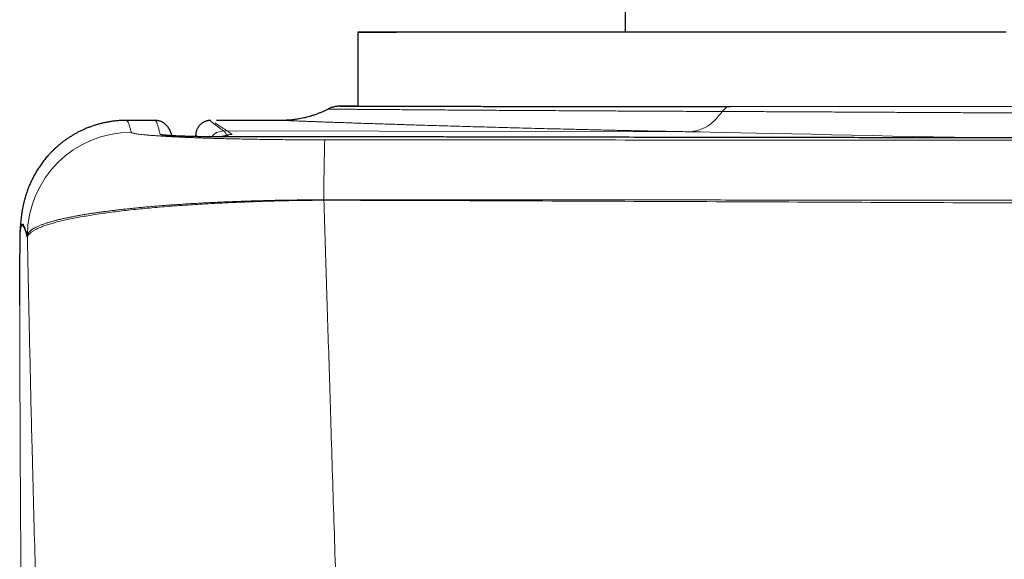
# Model space of a CAD drawing. Header units: millimetres. Extents: x 8 to 769, y 12 to 448.
# Tile 12 of 52: x 291 to 311, y 248 to 259. Entities that reach past the tile are written whole.
import ezdxf

# ---------------------------------------------------------------- set-up
doc = ezdxf.new("R2010")
doc.units = ezdxf.units.MM

msp = doc.modelspace()

# ---------------------------------------------------------------- linework, layer by layer
at = {"color": 7, "linetype": 'Continuous', "lineweight": 30}
for p, q in [((303.014, 258.893), (303.014, 258.395)), ((297.614, 258.395), (297.614, 256.895)), ((292.938, 256.608), (292.94, 256.608)), ((293.522, 256.609), (292.94, 256.609)), ((293.522, 256.608), (293.521, 256.608)), ((294.641, 256.609), (294.64, 256.609)), ((296.083, 256.609), (294.761, 256.609)), ((294.338, 256.307), (294.338, 256.308)), ((294.338, 256.308), (294.338, 256.308)), ((299.182, 256.274), (299.182, 256.274))]:
    msp.add_line(p, q, dxfattribs=at)
at = {"color": 252, "linetype": 'Continuous', "lineweight": 0}
for p, q in [((304.346, 256.378), (294.902, 256.396)), ((294.92, 256.276), (294.92, 256.276))]:
    msp.add_line(p, q, dxfattribs=at)
at = {"color": 7, "linetype": 'Continuous', "lineweight": 30, "flags": 128}
msp.add_lwpolyline([(310.705, 258.392), (310.294, 258.392), (309.885, 258.392), (309.479, 258.392), (309.076, 258.392), (308.676, 258.392), (308.279, 258.392), (307.886, 258.392), (307.497, 258.392), (307.112, 258.392), (306.732, 258.392), (306.356, 258.392), (305.985, 258.392), (305.62, 258.393), (305.26, 258.393), (304.905, 258.393), (304.557, 258.393), (304.215, 258.393), (303.879, 258.393), (303.55, 258.393), (303.228, 258.393), (302.913, 258.393), (302.605, 258.393), (302.305, 258.393), (302.012, 258.393), (301.728, 258.393), (301.452, 258.393), (301.184, 258.393), (300.924, 258.393), (300.673, 258.393), (300.432, 258.394), (300.199, 258.394), (299.975, 258.394), (299.761, 258.394), (299.556, 258.394), (299.361, 258.394), (299.175, 258.394), (299, 258.394), (298.834, 258.394), (298.679, 258.394), (298.534, 258.394), (298.399, 258.394), (298.274, 258.394), (298.161, 258.395), (298.057, 258.395), (297.965, 258.395), (297.883, 258.395), (297.812, 258.395), (297.751, 258.395), (297.702, 258.395), (297.663, 258.395), (297.636, 258.395), (297.619, 258.395), (297.614, 258.395), (297.619, 258.396), (297.635, 258.396), (297.662, 258.396), (297.7, 258.396), (297.75, 258.396), (297.809, 258.396), (297.88, 258.396), (297.962, 258.396), (298.054, 258.396), (298.157, 258.396), (298.27, 258.396), (298.394, 258.396), (298.529, 258.397), (298.674, 258.397), (298.829, 258.397), (298.994, 258.397), (299.169, 258.397), (299.354, 258.397), (299.549, 258.397), (299.754, 258.397), (299.968, 258.397), (300.191, 258.397), (300.424, 258.397), (300.665, 258.397), (300.916, 258.398), (301.175, 258.398), (301.442, 258.398), (301.719, 258.398), (302.003, 258.398), (302.295, 258.398), (302.595, 258.398), (302.902, 258.398), (303.014, 258.398)], dxfattribs=at)
at = {"color": 252, "linetype": 'Continuous', "lineweight": 0, "flags": 128}
for points in [[(310.276, 256.257), (310.074, 256.26), (309.655, 256.268), (309.238, 256.276), (308.823, 256.285), (308.41, 256.294), (308.001, 256.303), (307.589, 256.312), (307.181, 256.321), (306.776, 256.33), (306.376, 256.339), (305.98, 256.347), (305.659, 256.354), (305.342, 256.36), (305.029, 256.366), (304.721, 256.372), (304.532, 256.375), (304.346, 256.378), (304.346, 256.378), (304.346, 256.378)], [(296.929, 255.004), (296.929, 255.003), (296.929, 255.002), (296.929, 255.001), (296.929, 255), (296.929, 254.999), (296.929, 254.998), (296.929, 254.997), (296.929, 254.996)], [(290.789, 254.37), (290.787, 254.33), (290.786, 254.251)]]:
    msp.add_lwpolyline(points, dxfattribs=at)
at = {"color": 252, "linetype": 'Continuous', "lineweight": 0}
for centre, radius, start, end in [((293.038, 254.268), 2.1, 90.0043, 179.7496), ((293.62, 256.026), 0.3, 72.0884, 90.0154), ((294.963, 256.003), 0.301, 90.327, 114.8793), ((295.068, 256.031), 0.3, 90.1097, 125.2354), ((328.332, 255.178), 31.404, 178.1055, 180.316), ((292.884, 254.25), 2.098, 179.9531, 180.2581), ((293.036, 254.268), 2.098, 179.7643, 180.9284)]:
    msp.add_arc(centre, radius, start, end, dxfattribs=at)
at = {"color": 7, "linetype": 'Continuous', "lineweight": 30}
for points, knots in [([(297.012, 256.838), (297.004, 256.834), (296.977, 256.82), (296.93, 256.797), (296.872, 256.771), (296.813, 256.747), (296.754, 256.725), (296.695, 256.705), (296.637, 256.687), (296.579, 256.671), (296.521, 256.658), (296.464, 256.646), (296.409, 256.636), (296.356, 256.628), (296.305, 256.621), (296.258, 256.617), (296.217, 256.614), (296.183, 256.612), (296.154, 256.61), (296.132, 256.61), (296.114, 256.609), (296.099, 256.609), (296.089, 256.609), (296.084, 256.609), (296.083, 256.609)], [0, 0, 0, 0, 0.027561, 0.093794, 0.159468, 0.224527, 0.288907, 0.352529, 0.4153, 0.477101, 0.537783, 0.597146, 0.654903, 0.710606, 0.763495, 0.812263, 0.855096, 0.89074, 0.919585, 0.943042, 0.962597, 0.979505, 0.994814, 1, 1, 1, 1]), ([(297.261, 256.896), (297.26, 256.896), (297.255, 256.896), (297.248, 256.896), (297.243, 256.896), (297.237, 256.895), (297.234, 256.895), (297.23, 256.895), (297.227, 256.895), (297.223, 256.895), (297.218, 256.895), (297.212, 256.894), (297.204, 256.894), (297.196, 256.893), (297.185, 256.892), (297.171, 256.89), (297.153, 256.887), (297.131, 256.883), (297.105, 256.876), (297.077, 256.867), (297.049, 256.856), (297.027, 256.846), (297.015, 256.84), (297.012, 256.838)], [0, 0, 0, 0, 0.058234, 0.286522, 0.531815, 0.613749, 0.66633, 0.697484, 0.721193, 0.739975, 0.755288, 0.768428, 0.780585, 0.792633, 0.80559, 0.820905, 0.840137, 0.864504, 0.893158, 0.923915, 0.956105, 0.989445, 1, 1, 1, 1]), ([(297.252, 256.895), (297.253, 256.895), (297.257, 256.895), (297.272, 256.895), (297.297, 256.895), (297.331, 256.895), (297.372, 256.895), (297.421, 256.895), (297.478, 256.895), (297.543, 256.895), (297.616, 256.895), (297.696, 256.895), (297.786, 256.895), (297.885, 256.894), (297.994, 256.894), (298.112, 256.894), (298.238, 256.894), (298.37, 256.894), (298.507, 256.894), (298.65, 256.894), (298.8, 256.894), (298.957, 256.894), (299.121, 256.894), (299.292, 256.894), (299.47, 256.894), (299.654, 256.894), (299.846, 256.894), (300.047, 256.894), (300.259, 256.893), (300.482, 256.893), (300.711, 256.893), (300.947, 256.893), (301.201, 256.893), (301.472, 256.893), (301.762, 256.893), (302.059, 256.893), (302.365, 256.893), (302.678, 256.893), (302.999, 256.893), (303.327, 256.893), (303.643, 256.893), (303.946, 256.893), (304.236, 256.893), (304.53, 256.893), (304.828, 256.893), (305.03, 256.893), (305.131, 256.893)], [0, 0, 0, 0, 0.009838, 0.031859, 0.053888, 0.075919, 0.097948, 0.119969, 0.14199, 0.164019, 0.18605, 0.208079, 0.2301, 0.253253, 0.276414, 0.299579, 0.322741, 0.345893, 0.367928, 0.389972, 0.412018, 0.434061, 0.456096, 0.478131, 0.500174, 0.52222, 0.544263, 0.566298, 0.589458, 0.612628, 0.635801, 0.658971, 0.682131, 0.708222, 0.734322, 0.760422, 0.786514, 0.812605, 0.838705, 0.864805, 0.890896, 0.912712, 0.934535, 0.956361, 0.978184, 1, 1, 1, 1]), ([(297.614, 256.896), (297.612, 256.896), (297.583, 256.896), (297.538, 256.896), (297.48, 256.896), (297.431, 256.896), (297.388, 256.896), (297.351, 256.896), (297.32, 256.896), (297.291, 256.896), (297.272, 256.896), (297.265, 256.896), (297.264, 256.896)], [0, 0, 0, 0, 0.011633, 0.145472, 0.257897, 0.370332, 0.482756, 0.593448, 0.704149, 0.81484, 0.955605, 1, 1, 1, 1]), ([(292.938, 256.609), (292.92, 256.609), (292.876, 256.609), (292.808, 256.606), (292.734, 256.6), (292.659, 256.591), (292.586, 256.58), (292.513, 256.566), (292.441, 256.55), (292.37, 256.532), (292.3, 256.511), (292.231, 256.488), (292.164, 256.463), (292.099, 256.436), (292.035, 256.407), (291.974, 256.376), (291.914, 256.345), (291.856, 256.311), (291.8, 256.277), (291.746, 256.241), (291.695, 256.205), (291.645, 256.168), (291.598, 256.13), (291.552, 256.091), (291.509, 256.053), (291.467, 256.013), (291.428, 255.974), (291.39, 255.935), (291.354, 255.895), (291.32, 255.856), (291.288, 255.816), (291.257, 255.777), (291.228, 255.738), (291.2, 255.699), (291.174, 255.66), (291.149, 255.621), (291.125, 255.583), (291.103, 255.545), (291.082, 255.507), (291.062, 255.47), (291.043, 255.433), (291.025, 255.397), (291.008, 255.36), (290.992, 255.324), (290.977, 255.289), (290.963, 255.254), (290.949, 255.219), (290.937, 255.184), (290.925, 255.15), (290.914, 255.116), (290.903, 255.083), (290.894, 255.049), (290.884, 255.016), (290.876, 254.983), (290.867, 254.95), (290.86, 254.917), (290.853, 254.884), (290.846, 254.851), (290.839, 254.818), (290.834, 254.784), (290.828, 254.75), (290.823, 254.715), (290.818, 254.679), (290.813, 254.642), (290.808, 254.603), (290.804, 254.561), (290.8, 254.515), (290.795, 254.464), (290.792, 254.415), (290.79, 254.383), (290.789, 254.37)], [0, 0, 0, 0, 0.005012, 0.011738, 0.018458, 0.02517, 0.031875, 0.038572, 0.045263, 0.051946, 0.058624, 0.065296, 0.071964, 0.078628, 0.085291, 0.091954, 0.09862, 0.105293, 0.111974, 0.11867, 0.125385, 0.132126, 0.138898, 0.14571, 0.15257, 0.159487, 0.166472, 0.173536, 0.18069, 0.187948, 0.195322, 0.202827, 0.210478, 0.218292, 0.226286, 0.234478, 0.242888, 0.251536, 0.260445, 0.269637, 0.279139, 0.288976, 0.299179, 0.309779, 0.32081, 0.332309, 0.344315, 0.356873, 0.370032, 0.383843, 0.398367, 0.413669, 0.429821, 0.446905, 0.465015, 0.484257, 0.504751, 0.526639, 0.550084, 0.575284, 0.602471, 0.631933, 0.66403, 0.69922, 0.738113, 0.781549, 0.830752, 0.887649, 0.955623, 1, 1, 1, 1]), ([(293.858, 256.298), (293.857, 256.302), (293.852, 256.319), (293.843, 256.345), (293.833, 256.373), (293.823, 256.396), (293.814, 256.415), (293.805, 256.431), (293.797, 256.447), (293.787, 256.462), (293.778, 256.476), (293.767, 256.489), (293.756, 256.502), (293.744, 256.515), (293.731, 256.528), (293.716, 256.54), (293.701, 256.552), (293.684, 256.563), (293.665, 256.574), (293.644, 256.584), (293.62, 256.593), (293.595, 256.601), (293.568, 256.606), (293.544, 256.609), (293.528, 256.609), (293.521, 256.609)], [0, 0, 0, 0, 0.045088, 0.201062, 0.323845, 0.410363, 0.482687, 0.543147, 0.594618, 0.639187, 0.678342, 0.71317, 0.744492, 0.772946, 0.799039, 0.823186, 0.845731, 0.866971, 0.88716, 0.908572, 0.929039, 0.948788, 0.968013, 0.986975, 1, 1, 1, 1]), ([(294.64, 256.609), (294.638, 256.609), (294.631, 256.609), (294.617, 256.608), (294.599, 256.607), (294.581, 256.604), (294.562, 256.599), (294.542, 256.593), (294.52, 256.585), (294.498, 256.574), (294.475, 256.561), (294.453, 256.545), (294.432, 256.527), (294.413, 256.507), (294.395, 256.485), (294.379, 256.461), (294.367, 256.437), (294.356, 256.412), (294.348, 256.388), (294.343, 256.364), (294.34, 256.342), (294.338, 256.322), (294.338, 256.312), (294.338, 256.307)], [0, 0, 0, 0, 0.030568, 0.091072, 0.147543, 0.20073, 0.251283, 0.299776, 0.351624, 0.401711, 0.450492, 0.498417, 0.545817, 0.592911, 0.639808, 0.686546, 0.733143, 0.779644, 0.826143, 0.872265, 0.91985, 0.968354, 1, 1, 1, 1]), ([(294.92, 256.276), (294.914, 256.276), (294.89, 256.276), (294.848, 256.276), (294.794, 256.276), (294.739, 256.276), (294.685, 256.277), (294.631, 256.277), (294.578, 256.278), (294.526, 256.278), (294.474, 256.279), (294.423, 256.28), (294.372, 256.281), (294.323, 256.282), (294.274, 256.283), (294.227, 256.284), (294.182, 256.285), (294.138, 256.287), (294.095, 256.288), (294.053, 256.289), (294.013, 256.291), (293.975, 256.293), (293.939, 256.294), (293.905, 256.296), (293.874, 256.297), (293.844, 256.299), (293.817, 256.301), (293.792, 256.303), (293.77, 256.304), (293.75, 256.306), (293.734, 256.308), (293.721, 256.309), (293.712, 256.31), (293.705, 256.311), (293.702, 256.311), (293.7, 256.312), (293.701, 256.312), (293.701, 256.312)], [0, 0, 0, 0, 0.0091205, 0.0386237, 0.0681354, 0.0978182, 0.1276279, 0.1575145, 0.1874209, 0.2173127, 0.247275, 0.2775468, 0.3081957, 0.3390912, 0.3700887, 0.400998, 0.4317373, 0.4630342, 0.4946425, 0.526488, 0.5585199, 0.5906774, 0.6228871, 0.6550902, 0.6874187, 0.7198003, 0.7521599, 0.7844027, 0.8164043, 0.8479968, 0.8789557, 0.9089894, 0.9346308, 0.9584686, 0.9802633, 0.9999058, 1, 1, 1, 1]), ([(299.182, 256.274), (298.684, 256.274), (297.653, 256.275), (296.232, 256.275), (295.31, 256.276), (294.92, 256.276)], [0, 0, 0, 0, 0.350829, 0.725495, 1, 1, 1, 1]), ([(388.614, 256.191), (388.426, 256.191), (387.759, 256.191), (386.572, 256.192), (385.072, 256.192), (383.512, 256.193), (381.911, 256.194), (380.227, 256.195), (378.478, 256.196), (376.649, 256.197), (374.727, 256.199), (372.687, 256.2), (370.496, 256.202), (368.098, 256.204), (365.386, 256.206), (362.08, 256.209), (358.466, 256.212), (355.038, 256.215), (352.228, 256.218), (349.978, 256.219), (347.991, 256.221), (346.158, 256.222), (344.16, 256.224), (342.016, 256.225), (339.839, 256.227), (337.789, 256.228), (335.707, 256.23), (333.519, 256.231), (331.266, 256.233), (329.061, 256.235), (326.9, 256.237), (324.779, 256.239), (322.697, 256.242), (320.745, 256.244), (318.938, 256.246), (317.234, 256.248), (315.527, 256.25), (313.785, 256.252), (312.037, 256.254), (310.283, 256.257), (308.522, 256.259), (306.754, 256.262), (304.98, 256.264), (303.2, 256.267), (301.412, 256.27), (300.072, 256.272), (299.328, 256.274), (299.182, 256.274)], [0, 0, 0, 0, 0.006279, 0.022378, 0.039811, 0.056565, 0.074722, 0.093501, 0.113018, 0.1334, 0.154818, 0.177508, 0.20182, 0.228303, 0.257936, 0.292785, 0.33921, 0.37914, 0.407778, 0.433459, 0.454623, 0.474405, 0.494933, 0.521631, 0.546331, 0.56792, 0.590415, 0.616147, 0.641325, 0.665968, 0.69012, 0.713818, 0.737095, 0.759979, 0.779315, 0.79771, 0.817124, 0.836605, 0.856157, 0.875781, 0.895478, 0.915249, 0.935095, 0.955017, 0.975017, 0.995096, 1, 1, 1, 1]), ([(290.789, 254.37), (290.789, 254.367), (290.789, 254.359), (290.788, 254.347), (290.788, 254.335), (290.787, 254.324), (290.787, 254.312), (290.786, 254.301), (290.786, 254.289), (290.786, 254.276), (290.785, 254.26), (290.785, 254.239), (290.785, 254.213), (290.785, 254.184), (290.784, 254.155), (290.784, 254.125), (290.784, 254.092), (290.784, 254.057), (290.784, 254.02), (290.784, 253.981), (290.784, 253.946), (290.784, 253.923), (290.784, 253.914)], [0, 0, 0, 0, 0.0097039, 0.0239971, 0.0397132, 0.057341, 0.0774922, 0.1009763, 0.1289403, 0.1631586, 0.2067666, 0.2667545, 0.3706395, 0.448985, 0.5226766, 0.60081, 0.6755439, 0.7484212, 0.8194934, 0.8897631, 0.9597555, 1, 1, 1, 1]), ([(290.784, 252.86), (290.784, 252.892), (290.784, 252.97), (290.784, 253.087), (290.784, 253.212), (290.784, 253.331), (290.784, 253.443), (290.783, 253.549), (290.783, 253.647), (290.783, 253.739), (290.784, 253.822), (290.784, 253.88), (290.784, 253.907), (290.784, 253.912)], [0, 0, 0, 0, 0.070505, 0.170785, 0.271592, 0.372865, 0.47457, 0.576691, 0.67738, 0.778441, 0.879855, 0.980961, 1, 1, 1, 1])]:
    msp.add_open_spline(points, degree=3, knots=knots, dxfattribs=at)
at = {"color": 252, "linetype": 'Continuous', "lineweight": 0}
for points, knots in [([(304.974, 256.79), (304.903, 256.79), (304.761, 256.79), (304.551, 256.791), (304.342, 256.792), (304.094, 256.793), (303.808, 256.795), (303.487, 256.796), (303.171, 256.798), (302.862, 256.799), (302.565, 256.801), (302.279, 256.802), (302.004, 256.804), (301.735, 256.805), (301.502, 256.807), (301.301, 256.808), (301.103, 256.809), (300.883, 256.81), (300.641, 256.812), (300.405, 256.813), (300.176, 256.815), (299.952, 256.816), (299.737, 256.818), (299.529, 256.819), (299.328, 256.82), (299.128, 256.822), (298.931, 256.823), (298.736, 256.824), (298.551, 256.826), (298.377, 256.827), (298.218, 256.828), (298.074, 256.829), (297.944, 256.83), (297.819, 256.831), (297.702, 256.832), (297.592, 256.833), (297.491, 256.834), (297.401, 256.835), (297.32, 256.835), (297.25, 256.836), (297.187, 256.836), (297.133, 256.837), (297.087, 256.837), (297.052, 256.838), (297.028, 256.838), (297.015, 256.838), (297.01, 256.838), (297.012, 256.838), (297.012, 256.838)], [0, 0, 0, 0, 0.01469, 0.02938, 0.044083, 0.058787, 0.082382, 0.105987, 0.129595, 0.1532, 0.176795, 0.199136, 0.221482, 0.243828, 0.266168, 0.281148, 0.296127, 0.318583, 0.341042, 0.363499, 0.386188, 0.40889, 0.431598, 0.454306, 0.477008, 0.499698, 0.524822, 0.549958, 0.575099, 0.600235, 0.625359, 0.647824, 0.670292, 0.692758, 0.716428, 0.740105, 0.763782, 0.787452, 0.81034, 0.833231, 0.856119, 0.880758, 0.905405, 0.930052, 0.954691, 0.977225, 0.999762, 1, 1, 1, 1]), ([(297.264, 256.896), (297.26, 256.896), (297.25, 256.896), (297.244, 256.895), (297.243, 256.895), (297.249, 256.895), (297.252, 256.895)], [0, 0, 0, 0, 0.209966, 0.516642, 0.823276, 1, 1, 1, 1]), ([(304.346, 256.378), (304.473, 256.406), (304.699, 256.456), (304.89, 256.688), (304.974, 256.79)], [0, 0, 0, 0, 0.56363, 1, 1, 1, 1]), ([(320.708, 256.784), (320.633, 256.783), (320.482, 256.783), (320.253, 256.782), (320.023, 256.781), (319.745, 256.78), (319.417, 256.779), (319.039, 256.778), (318.658, 256.776), (318.274, 256.774), (317.894, 256.773), (317.518, 256.771), (317.148, 256.769), (316.775, 256.767), (316.442, 256.766), (316.15, 256.764), (315.849, 256.763), (315.5, 256.762), (315.102, 256.761), (314.702, 256.759), (314.309, 256.758), (313.92, 256.758), (313.538, 256.757), (313.154, 256.757), (312.768, 256.757), (312.381, 256.758), (311.984, 256.758), (311.578, 256.759), (311.164, 256.76), (310.751, 256.762), (310.342, 256.763), (309.935, 256.765), (309.531, 256.767), (309.131, 256.769), (308.739, 256.771), (308.356, 256.773), (307.981, 256.775), (307.608, 256.777), (307.237, 256.779), (306.867, 256.781), (306.498, 256.783), (306.131, 256.785), (305.766, 256.786), (305.452, 256.788), (305.189, 256.789), (305.046, 256.789), (304.974, 256.79)], [0, 0, 0, 0, 0.015229, 0.030458, 0.0457, 0.060943, 0.085402, 0.109873, 0.134346, 0.158817, 0.183276, 0.206434, 0.229598, 0.252763, 0.275921, 0.291448, 0.306976, 0.331364, 0.35576, 0.380155, 0.404543, 0.427823, 0.451107, 0.474388, 0.498029, 0.521674, 0.545315, 0.570769, 0.596231, 0.621693, 0.647146, 0.672414, 0.697689, 0.722964, 0.748232, 0.772356, 0.796483, 0.820607, 0.845131, 0.869658, 0.894182, 0.919275, 0.944372, 0.969465, 0.984733, 1, 1, 1, 1]), ([(305.131, 256.893), (305.231, 256.892), (305.43, 256.892), (305.733, 256.892), (306.04, 256.892), (306.35, 256.892), (306.665, 256.892), (306.984, 256.892), (307.307, 256.892), (307.634, 256.892), (307.963, 256.892), (308.299, 256.892), (308.641, 256.892), (308.99, 256.892), (309.342, 256.892), (309.696, 256.892), (310.032, 256.892), (310.351, 256.892), (310.652, 256.892), (310.953, 256.892), (311.252, 256.892), (311.551, 256.892), (311.878, 256.892), (312.233, 256.892), (312.615, 256.892), (312.999, 256.892), (313.382, 256.892), (313.76, 256.892), (314.132, 256.892), (314.499, 256.892), (314.865, 256.892), (315.23, 256.892), (315.575, 256.892), (315.9, 256.892), (316.205, 256.892), (316.507, 256.892), (316.807, 256.892), (317.104, 256.892), (317.427, 256.892), (317.774, 256.892), (318.147, 256.892), (318.517, 256.892), (318.884, 256.892), (319.24, 256.892), (319.584, 256.892), (319.918, 256.892), (320.249, 256.892), (320.467, 256.892), (320.576, 256.892)], [0, 0, 0, 0, 0.021585, 0.043178, 0.064772, 0.086365, 0.10795, 0.129788, 0.151635, 0.173484, 0.19533, 0.217169, 0.239828, 0.262496, 0.285167, 0.307835, 0.330495, 0.349529, 0.368565, 0.387599, 0.406337, 0.425077, 0.443815, 0.467634, 0.491463, 0.515295, 0.539123, 0.562943, 0.585717, 0.608499, 0.631284, 0.654066, 0.67684, 0.695968, 0.715099, 0.734227, 0.753066, 0.771905, 0.790743, 0.814702, 0.838671, 0.862643, 0.886612, 0.910571, 0.932925, 0.955285, 0.977645, 1, 1, 1, 1]), ([(292.94, 256.608), (292.941, 256.608), (292.947, 256.608), (292.957, 256.596), (292.971, 256.573), (292.986, 256.539), (293.002, 256.493), (293.019, 256.437), (293.032, 256.391), (293.038, 256.368)], [0, 0, 0, 0, 0.0722228, 0.2268203, 0.3814178, 0.5360567, 0.6906957, 0.8453478, 1, 1, 1, 1]), ([(293.62, 256.326), (293.616, 256.342), (293.608, 256.376), (293.597, 256.421), (293.586, 256.461), (293.576, 256.496), (293.567, 256.527), (293.557, 256.553), (293.549, 256.574), (293.541, 256.591), (293.533, 256.602), (293.526, 256.608), (293.523, 256.608), (293.522, 256.608)], [0, 0, 0, 0, 0.094104, 0.188208, 0.282315, 0.376422, 0.470539, 0.564657, 0.658778, 0.752899, 0.854407, 0.955916, 1, 1, 1, 1]), ([(294.64, 256.609), (294.639, 256.609), (294.637, 256.608), (294.639, 256.603), (294.646, 256.595), (294.658, 256.583), (294.675, 256.567), (294.699, 256.547), (294.728, 256.524), (294.763, 256.498), (294.804, 256.467), (294.853, 256.434), (294.885, 256.409), (294.902, 256.396)], [0, 0, 0, 0, 0.0790711, 0.1700522, 0.2610352, 0.3533823, 0.4457316, 0.5380876, 0.630446, 0.7228293, 0.8152153, 0.9076072, 1, 1, 1, 1]), ([(295.067, 256.331), (295.041, 256.349), (294.99, 256.384), (294.945, 256.415), (294.908, 256.44), (294.877, 256.461), (294.834, 256.49), (294.795, 256.516), (294.76, 256.54), (294.74, 256.553), (294.73, 256.559)], [0, 0, 0, 0, 0.168642, 0.337284, 0.337466, 0.464398, 0.591329, 0.727553, 0.863777, 1, 1, 1, 1]), ([(304.346, 256.378), (304.232, 256.381), (304.004, 256.385), (303.668, 256.392), (303.337, 256.398), (303.012, 256.405), (302.691, 256.412), (302.375, 256.42), (302.065, 256.427), (301.774, 256.434), (301.502, 256.44), (301.247, 256.447), (300.997, 256.453), (300.752, 256.46), (300.512, 256.466), (300.277, 256.473), (300.047, 256.479), (299.83, 256.485), (299.626, 256.491), (299.433, 256.497), (299.245, 256.502), (299.061, 256.508), (298.883, 256.513), (298.723, 256.518), (298.58, 256.523), (298.454, 256.527), (298.33, 256.531), (298.192, 256.535), (298.041, 256.54), (297.88, 256.545), (297.725, 256.55), (297.577, 256.555), (297.435, 256.56), (297.3, 256.565), (297.171, 256.569), (297.054, 256.573), (296.946, 256.577), (296.848, 256.581), (296.756, 256.584), (296.669, 256.587), (296.588, 256.59), (296.519, 256.593), (296.46, 256.595), (296.411, 256.597), (296.364, 256.598), (296.312, 256.6), (296.258, 256.602), (296.205, 256.604), (296.161, 256.606), (296.127, 256.607), (296.102, 256.608), (296.089, 256.609), (296.083, 256.609), (296.082, 256.609), (296.083, 256.609), (296.083, 256.609)], [0, 0, 0, 0, 0.022421, 0.044847, 0.067274, 0.089695, 0.112313, 0.134937, 0.157562, 0.18018, 0.199986, 0.219797, 0.239607, 0.259414, 0.279354, 0.299299, 0.319243, 0.339184, 0.357271, 0.37536, 0.393447, 0.411591, 0.429736, 0.447879, 0.461816, 0.475753, 0.489701, 0.503649, 0.523761, 0.543878, 0.563994, 0.584106, 0.604352, 0.624602, 0.644852, 0.665098, 0.683455, 0.701814, 0.720171, 0.738584, 0.756998, 0.77541, 0.789547, 0.803684, 0.817832, 0.83198, 0.855041, 0.878104, 0.901164, 0.924332, 0.947503, 0.970671, 0.984515, 0.99836, 1, 1, 1, 1]), ([(293.038, 256.368), (293.039, 256.366), (293.042, 256.362), (293.057, 256.355), (293.079, 256.349), (293.11, 256.343), (293.149, 256.336), (293.198, 256.33), (293.255, 256.323), (293.319, 256.316), (293.392, 256.31), (293.472, 256.304), (293.559, 256.298), (293.655, 256.291), (293.761, 256.285), (293.875, 256.279), (293.998, 256.273), (294.125, 256.267), (294.254, 256.262), (294.386, 256.257), (294.524, 256.252), (294.669, 256.248), (294.823, 256.243), (294.984, 256.239), (295.15, 256.235), (295.313, 256.232), (295.471, 256.229), (295.624, 256.226), (295.779, 256.224), (295.939, 256.222), (296.104, 256.22), (296.272, 256.218), (296.442, 256.217), (296.612, 256.216), (296.779, 256.216), (296.89, 256.216), (296.945, 256.216)], [0, 0, 0, 0, 0.030921, 0.061868, 0.092815, 0.123736, 0.155541, 0.187374, 0.219207, 0.251011, 0.281942, 0.312902, 0.34386, 0.374789, 0.406726, 0.438697, 0.470666, 0.5026, 0.531705, 0.560839, 0.589972, 0.619074, 0.649264, 0.679492, 0.709719, 0.739906, 0.76555, 0.791222, 0.816893, 0.842536, 0.869114, 0.895723, 0.922332, 0.948908, 0.974454, 1, 1, 1, 1]), ([(294.902, 256.396), (294.863, 256.391), (294.786, 256.381), (294.703, 256.332), (294.676, 256.288), (294.669, 256.277)], [0, 0, 0, 0, 0.430931, 0.861861, 1, 1, 1, 1]), ([(294.902, 256.396), (294.902, 256.396), (294.907, 256.392), (294.918, 256.383), (294.934, 256.365), (294.946, 256.345), (294.955, 256.324), (294.959, 256.311), (294.962, 256.305)], [0, 0, 0, 0, 0.000032, 0.249933, 0.499845, 0.749869, 0.874935, 1, 1, 1, 1]), ([(294.92, 256.276), (294.886, 256.276), (294.818, 256.276), (294.717, 256.276), (294.617, 256.277), (294.52, 256.278), (294.426, 256.28), (294.336, 256.281), (294.25, 256.283), (294.167, 256.285), (294.088, 256.288), (294.013, 256.291), (293.944, 256.293), (293.879, 256.296), (293.819, 256.3), (293.766, 256.303), (293.72, 256.307), (293.684, 256.311), (293.656, 256.315), (293.636, 256.318), (293.623, 256.322), (293.621, 256.324), (293.62, 256.326)], [0, 0, 0, 0, 0.047154, 0.094486, 0.141825, 0.188989, 0.236034, 0.283233, 0.330445, 0.377507, 0.426859, 0.476356, 0.525866, 0.575235, 0.62973, 0.684387, 0.739056, 0.793565, 0.845111, 0.89678, 0.948451, 1, 1, 1, 1]), ([(294.36, 256.281), (294.36, 256.281), (294.353, 256.287), (294.346, 256.295), (294.339, 256.303), (294.338, 256.306), (294.338, 256.307)], [0, 0, 0, 0, 0.019038, 0.360726, 0.702722, 1, 1, 1, 1]), ([(295.076, 256.325), (295.036, 256.322), (294.976, 256.317), (294.929, 256.281), (294.913, 256.269)], [0, 0, 0, 0, 0.666667, 1, 1, 1, 1]), ([(299.182, 256.274), (298.826, 256.274), (298.116, 256.274), (297.051, 256.275), (295.985, 256.275), (295.275, 256.276), (294.92, 256.276)], [0, 0, 0, 0, 0.249999, 0.499999, 0.749999, 1, 1, 1, 1]), ([(294.962, 256.305), (294.963, 256.302), (294.966, 256.298), (294.983, 256.29), (295.005, 256.283), (295.027, 256.278), (295.037, 256.276)], [0, 0, 0, 0, 0.256991, 0.514771, 0.771758, 1, 1, 1, 1]), ([(296.945, 256.216), (297.989, 256.215), (300.075, 256.215), (303.206, 256.213), (306.336, 256.211), (309.466, 256.209), (312.595, 256.207), (315.725, 256.204), (318.855, 256.202), (323.028, 256.198), (328.244, 256.193), (333.807, 256.188), (338.675, 256.184), (342.848, 256.18), (346.785, 256.177), (350.487, 256.174), (353.953, 256.171), (357.563, 256.168), (361.318, 256.165), (365.216, 256.161), (369.115, 256.158), (372.581, 256.154), (375.613, 256.152), (378.213, 256.15), (380.813, 256.148), (383.124, 256.147), (385.146, 256.147), (386.88, 256.146), (388.036, 256.146), (388.614, 256.146)], [0, 0, 0, 0, 0.0341412, 0.0682823, 0.1024243, 0.1365663, 0.1707098, 0.2048534, 0.2389971, 0.2731409, 0.3414229, 0.4097049, 0.4552263, 0.5007477, 0.546269, 0.5840792, 0.6218893, 0.6596994, 0.7022356, 0.7447718, 0.787308, 0.8298442, 0.8582013, 0.8865583, 0.9149177, 0.9432771, 0.9621847, 0.9810924, 1, 1, 1, 1]), ([(388.614, 256.191), (388.414, 256.191), (387.414, 256.191), (385.614, 256.192), (383.214, 256.193), (380.815, 256.194), (378.415, 256.196), (375.749, 256.198), (372.816, 256.2), (369.617, 256.202), (365.884, 256.205), (361.619, 256.209), (357.218, 256.213), (353.217, 256.217), (349.612, 256.22), (346.017, 256.222), (342.386, 256.225), (338.885, 256.227), (334.903, 256.23), (332.713, 256.232), (326.795, 256.237), (329.197, 256.235), (323.261, 256.241), (321.384, 256.243), (318.347, 256.246), (315.999, 256.249), (313.182, 256.252), (309.986, 256.257), (306.383, 256.262), (302.782, 256.268), (300.382, 256.272), (299.182, 256.274)], [0, 0, 0, 0, 0.006699, 0.033526, 0.060353, 0.08718, 0.114007, 0.140835, 0.176604, 0.212373, 0.248142, 0.301796, 0.355451, 0.395733, 0.436015, 0.476297, 0.51658, 0.556862, 0.597144, 0.637427, 0.67771, 0.677711, 0.717993, 0.758275, 0.785131, 0.811987, 0.838842, 0.879131, 0.91942, 0.95971, 1, 1, 1, 1]), ([(290.938, 254.277), (290.939, 254.281), (290.939, 254.289), (290.943, 254.301), (290.947, 254.313), (290.952, 254.322), (290.955, 254.328), (290.957, 254.331), (290.959, 254.334), (290.961, 254.337), (290.964, 254.341), (290.967, 254.345), (290.971, 254.35), (290.976, 254.355), (290.982, 254.362), (290.99, 254.37), (291, 254.378), (291.011, 254.387), (291.023, 254.396), (291.036, 254.406), (291.057, 254.419), (291.089, 254.438), (291.135, 254.461), (291.189, 254.485), (291.249, 254.508), (291.313, 254.53), (291.382, 254.552), (291.452, 254.572), (291.522, 254.591), (291.59, 254.608), (291.659, 254.624), (291.728, 254.639), (291.797, 254.653), (291.871, 254.668), (291.951, 254.682), (292.036, 254.697), (292.12, 254.712), (292.204, 254.725), (292.286, 254.737), (292.371, 254.75), (292.461, 254.762), (292.555, 254.774), (292.646, 254.786), (292.721, 254.795), (292.78, 254.802), (292.825, 254.807), (292.873, 254.812), (292.927, 254.818), (292.986, 254.825), (293.061, 254.832), (293.148, 254.841), (293.247, 254.851), (293.353, 254.86), (293.469, 254.871), (293.595, 254.881), (293.719, 254.891), (293.851, 254.901), (293.99, 254.91), (294.137, 254.92), (294.279, 254.929), (294.418, 254.937), (294.552, 254.944), (294.681, 254.95), (294.807, 254.956), (294.939, 254.962), (295.077, 254.968), (295.22, 254.973), (295.359, 254.978), (295.494, 254.982), (295.636, 254.986), (295.786, 254.99), (295.943, 254.994), (296.095, 254.997), (296.243, 254.999), (296.402, 255.001), (296.572, 255.003), (296.752, 255.004), (296.87, 255.004), (296.929, 255.004)], [0, 0, 0, 0, 0.010352, 0.021039, 0.031585, 0.041519, 0.044179, 0.046741, 0.049268, 0.051959, 0.055026, 0.058681, 0.063137, 0.067855, 0.073484, 0.080154, 0.08775, 0.095921, 0.104309, 0.112583, 0.12068, 0.141329, 0.162618, 0.184217, 0.205807, 0.227104, 0.247779, 0.26769, 0.285234, 0.30204, 0.318105, 0.333461, 0.348148, 0.362209, 0.379272, 0.395492, 0.410958, 0.425752, 0.439929, 0.453538, 0.468966, 0.483879, 0.498196, 0.511646, 0.517923, 0.524444, 0.531456, 0.539208, 0.547743, 0.556728, 0.57085, 0.584185, 0.596931, 0.61361, 0.62986, 0.645521, 0.660602, 0.679048, 0.696681, 0.713527, 0.729655, 0.745074, 0.759837, 0.774008, 0.787618, 0.804013, 0.819713, 0.83479, 0.849312, 0.863337, 0.88055, 0.897134, 0.913169, 0.928719, 0.943846, 0.963082, 0.981774, 1, 1, 1, 1]), ([(296.929, 254.996), (296.85, 254.995), (296.691, 254.994), (296.455, 254.991), (296.219, 254.986), (295.982, 254.981), (295.744, 254.974), (295.507, 254.966), (295.272, 254.958), (295.042, 254.948), (294.818, 254.937), (294.598, 254.925), (294.383, 254.913), (294.17, 254.899), (293.96, 254.884), (293.753, 254.869), (293.552, 254.852), (293.356, 254.834), (293.166, 254.816), (292.982, 254.796), (292.805, 254.775), (292.633, 254.754), (292.467, 254.731), (292.307, 254.708), (292.156, 254.683), (292.011, 254.658), (291.874, 254.632), (291.745, 254.605), (291.624, 254.578), (291.513, 254.55), (291.409, 254.521), (291.315, 254.491), (291.232, 254.461), (291.157, 254.43), (291.092, 254.398), (291.038, 254.365), (290.999, 254.335), (290.971, 254.307), (290.953, 254.283), (290.942, 254.259), (290.939, 254.242), (290.938, 254.234)], [0, 0, 0, 0, 0.024614, 0.04925, 0.073886, 0.0985, 0.123825, 0.149172, 0.17452, 0.199845, 0.224569, 0.249314, 0.27406, 0.298785, 0.324182, 0.349601, 0.37502, 0.400418, 0.425996, 0.451594, 0.477193, 0.502771, 0.529022, 0.555294, 0.581566, 0.607818, 0.634701, 0.661606, 0.688511, 0.715395, 0.742997, 0.770621, 0.798245, 0.825847, 0.854633, 0.883431, 0.912217, 0.934157, 0.956109, 0.97806, 1, 1, 1, 1]), ([(296.929, 255.004), (297.081, 255.004), (297.384, 255.004), (297.834, 255.004), (298.275, 255.004), (298.708, 255.004), (299.135, 255.004), (299.556, 255.003), (299.971, 255.003), (300.458, 255.003), (301.016, 255.003), (301.644, 255.002), (302.265, 255.002), (302.966, 255.002), (303.75, 255.001), (304.615, 255.001), (305.478, 255), (306.342, 255), (307.099, 254.999), (307.752, 254.999), (308.299, 254.998), (308.851, 254.998), (309.408, 254.998), (309.969, 254.997), (310.538, 254.997), (311.114, 254.996), (311.674, 254.996), (312.219, 254.995), (312.749, 254.995), (313.288, 254.995), (313.796, 254.994), (314.274, 254.994), (314.721, 254.993), (315.175, 254.993), (315.623, 254.993), (316.066, 254.992), (316.502, 254.992), (316.948, 254.992), (317.37, 254.991), (317.767, 254.991), (318.14, 254.991), (318.519, 254.99), (318.909, 254.99), (319.31, 254.99), (319.723, 254.989), (320.145, 254.989), (320.578, 254.988), (321.021, 254.988), (321.475, 254.988), (321.92, 254.987), (322.355, 254.987), (322.78, 254.987), (323.213, 254.986), (323.654, 254.986), (324.101, 254.985), (324.554, 254.985), (325.01, 254.984), (325.453, 254.984), (325.881, 254.984), (326.291, 254.983), (326.697, 254.983), (327.099, 254.983), (327.493, 254.982), (327.881, 254.982), (328.259, 254.982), (328.628, 254.981), (328.986, 254.981), (329.335, 254.981), (329.673, 254.98), (330, 254.98), (330.315, 254.98), (330.62, 254.979), (330.916, 254.979), (331.222, 254.979), (331.538, 254.979), (331.863, 254.978), (332.181, 254.978), (332.492, 254.978), (332.797, 254.977), (333.147, 254.977), (333.541, 254.977), (333.979, 254.976), (334.408, 254.976), (334.83, 254.976), (335.246, 254.975), (335.658, 254.975), (336.112, 254.974), (336.61, 254.974), (337.152, 254.973), (337.694, 254.973), (338.238, 254.973), (338.786, 254.972), (339.276, 254.972), (339.709, 254.971), (340.085, 254.971), (340.467, 254.971), (340.827, 254.97), (341.167, 254.97), (341.484, 254.97), (341.809, 254.969), (342.11, 254.969), (342.387, 254.969), (342.64, 254.969), (342.898, 254.969), (343.163, 254.968), (343.434, 254.968), (343.713, 254.968), (343.993, 254.968), (344.273, 254.967), (344.553, 254.967), (344.842, 254.967), (345.14, 254.967), (345.446, 254.967), (345.783, 254.966), (346.15, 254.966), (346.546, 254.966), (346.949, 254.965), (347.358, 254.965), (347.811, 254.965), (348.306, 254.964), (348.841, 254.964), (349.386, 254.963), (349.938, 254.963), (350.497, 254.963), (351.046, 254.962), (351.588, 254.962), (352.123, 254.961), (352.652, 254.961), (353.176, 254.96), (353.742, 254.96), (354.351, 254.96), (355.005, 254.959), (355.661, 254.958), (356.322, 254.958), (356.952, 254.957), (357.553, 254.957), (358.125, 254.956), (358.705, 254.956), (359.294, 254.955), (359.891, 254.955), (360.611, 254.954), (361.452, 254.953), (362.412, 254.952), (363.362, 254.951), (364.297, 254.951), (365.216, 254.95), (366.127, 254.949), (367.027, 254.948), (367.913, 254.947), (368.786, 254.946), (369.645, 254.945), (370.498, 254.945), (371.465, 254.944), (372.547, 254.943), (373.746, 254.942), (374.942, 254.941), (376.14, 254.94), (377.226, 254.939), (378.203, 254.939), (379.07, 254.938), (379.943, 254.937), (380.823, 254.937), (381.71, 254.937), (382.605, 254.936), (383.539, 254.936), (384.513, 254.935), (385.527, 254.935), (386.55, 254.935), (387.58, 254.935), (388.269, 254.935), (388.614, 254.935)], [0, 0, 0, 0, 0.004999, 0.0099, 0.014707, 0.01943, 0.024081, 0.028667, 0.033194, 0.037669, 0.044607, 0.05145, 0.058214, 0.064915, 0.074405, 0.083834, 0.093235, 0.102642, 0.112086, 0.118022, 0.123992, 0.130006, 0.136072, 0.142198, 0.148394, 0.15467, 0.161037, 0.166725, 0.172502, 0.178377, 0.18436, 0.189146, 0.194012, 0.198965, 0.204014, 0.208682, 0.213442, 0.218301, 0.223266, 0.227248, 0.231305, 0.235442, 0.239664, 0.244065, 0.248566, 0.253171, 0.257887, 0.262719, 0.26767, 0.272744, 0.277285, 0.28192, 0.286645, 0.291454, 0.296338, 0.301281, 0.306269, 0.311278, 0.315775, 0.320253, 0.324693, 0.329076, 0.333388, 0.337615, 0.341747, 0.345767, 0.349679, 0.353482, 0.357175, 0.360758, 0.364172, 0.367489, 0.370714, 0.373858, 0.377503, 0.381053, 0.384518, 0.387906, 0.391225, 0.394482, 0.399363, 0.404133, 0.40881, 0.41341, 0.417945, 0.422428, 0.42687, 0.432808, 0.438716, 0.444619, 0.450541, 0.456507, 0.462545, 0.466585, 0.47068, 0.474842, 0.479082, 0.482479, 0.485941, 0.489479, 0.493102, 0.495797, 0.498549, 0.501364, 0.504247, 0.507207, 0.51025, 0.513385, 0.516347, 0.519402, 0.522555, 0.525805, 0.529152, 0.532588, 0.536819, 0.54115, 0.545558, 0.550017, 0.554504, 0.560384, 0.566232, 0.572018, 0.578207, 0.584297, 0.59029, 0.596195, 0.602023, 0.607788, 0.613504, 0.619186, 0.626305, 0.633424, 0.64057, 0.647772, 0.655055, 0.661204, 0.667438, 0.673766, 0.680191, 0.686707, 0.693296, 0.703741, 0.714232, 0.724705, 0.734823, 0.744854, 0.754784, 0.764608, 0.774328, 0.783781, 0.793151, 0.802449, 0.811687, 0.824805, 0.837863, 0.8509, 0.863949, 0.877046, 0.886448, 0.895903, 0.905421, 0.915012, 0.924685, 0.934446, 0.944301, 0.955251, 0.966312, 0.977473, 0.988712, 1, 1, 1, 1]), ([(388.614, 254.906), (387.914, 254.906), (386.514, 254.906), (384.414, 254.905), (382.314, 254.905), (380.214, 254.904), (378.114, 254.904), (376.014, 254.903), (373.914, 254.903), (371.115, 254.902), (367.543, 254.902), (363.198, 254.905), (358.78, 254.911), (354.363, 254.919), (349.945, 254.927), (345.527, 254.928), (341.109, 254.922), (336.691, 254.912), (332.764, 254.903), (329.328, 254.899), (326.383, 254.899), (323.437, 254.902), (320.492, 254.908), (317.547, 254.916), (314.602, 254.926), (311.657, 254.938), (308.711, 254.95), (305.766, 254.963), (302.82, 254.975), (299.875, 254.987), (297.911, 254.993), (296.929, 254.996)], [0, 0, 0, 0, 0.0229, 0.0458, 0.0687, 0.091599, 0.1145, 0.1374, 0.160302, 0.183204, 0.229009, 0.277195, 0.325382, 0.373568, 0.421754, 0.469941, 0.518128, 0.566315, 0.614501, 0.646625, 0.67875, 0.710874, 0.742999, 0.775123, 0.807247, 0.839372, 0.871497, 0.903622, 0.935747, 0.967874, 1, 1, 1, 1]), ([(296.929, 254.996), (296.937, 254.704), (296.955, 254.119), (296.983, 253.241), (297.01, 252.36), (297.038, 251.476), (297.067, 250.54), (297.098, 249.551), (297.13, 248.508), (297.164, 247.461), (297.197, 246.412), (297.235, 245.271), (297.276, 244.038), (297.321, 242.713), (297.368, 241.385), (297.419, 239.989), (297.474, 238.524), (297.533, 236.99), (297.595, 235.453), (297.654, 234.015), (297.71, 232.676), (297.764, 231.439), (297.819, 230.199), (297.875, 228.957), (297.933, 227.707), (297.992, 226.45), (298.054, 225.184), (298.116, 223.916), (298.176, 222.725), (298.232, 221.613), (298.286, 220.58), (298.34, 219.545), (298.395, 218.508), (298.451, 217.469), (298.508, 216.429), (298.566, 215.387), (298.621, 214.412), (298.673, 213.504), (298.721, 212.663), (298.77, 211.822), (298.819, 210.978), (298.866, 210.166), (298.912, 209.385), (298.957, 208.636), (299.001, 207.886), (299.042, 207.184), (299.081, 206.53), (299.117, 205.924), (299.152, 205.317), (299.187, 204.709), (299.22, 204.132), (299.25, 203.584), (299.279, 203.066), (299.307, 202.548), (299.334, 202.03), (299.361, 201.51), (299.388, 200.989), (299.415, 200.466), (299.441, 199.944), (299.467, 199.422), (299.492, 198.9), (299.518, 198.378), (299.543, 197.855), (299.569, 197.333), (299.596, 196.813), (299.623, 196.293), (299.651, 195.773), (299.68, 195.253), (299.711, 194.735), (299.743, 194.218), (299.765, 193.876), (299.777, 193.705)], [0, 0, 0, 0, 0.015137, 0.030274, 0.045412, 0.060549, 0.075686, 0.09338, 0.111075, 0.12877, 0.146465, 0.164159, 0.186304, 0.20845, 0.230596, 0.252741, 0.278146, 0.303553, 0.328959, 0.354365, 0.374705, 0.395045, 0.415386, 0.435726, 0.456066, 0.476699, 0.497332, 0.517965, 0.538598, 0.555333, 0.572068, 0.588803, 0.605538, 0.622273, 0.63901, 0.655746, 0.672481, 0.685919, 0.699357, 0.712795, 0.726233, 0.739671, 0.751563, 0.763456, 0.775334, 0.787212, 0.796778, 0.806346, 0.815914, 0.825481, 0.835047, 0.843183, 0.851321, 0.859459, 0.867596, 0.875732, 0.883943, 0.892156, 0.90037, 0.908583, 0.916794, 0.925069, 0.933345, 0.941623, 0.9499, 0.958175, 0.966539, 0.974904, 0.98327, 0.991636, 1, 1, 1, 1]), ([(290.786, 254.251), (290.787, 254.273), (290.79, 254.315), (290.795, 254.368), (290.8, 254.413), (290.806, 254.45), (290.813, 254.478), (290.82, 254.498), (290.829, 254.51), (290.837, 254.515), (290.848, 254.512), (290.859, 254.499), (290.873, 254.476), (290.887, 254.441), (290.903, 254.397), (290.92, 254.343), (290.932, 254.299), (290.938, 254.277)], [0, 0, 0, 0, 0.063175, 0.126268, 0.189303, 0.252279, 0.315197, 0.376937, 0.438622, 0.500253, 0.561832, 0.63507, 0.708226, 0.781301, 0.854295, 0.927211, 1, 1, 1, 1]), ([(290.938, 254.234), (290.933, 254.254), (290.923, 254.294), (290.908, 254.344), (290.894, 254.387), (290.881, 254.423), (290.869, 254.451), (290.858, 254.471), (290.847, 254.484), (290.837, 254.489), (290.829, 254.486), (290.82, 254.476), (290.813, 254.457), (290.806, 254.43), (290.8, 254.395), (290.795, 254.352), (290.79, 254.302), (290.787, 254.261), (290.786, 254.24)], [0, 0, 0, 0, 0.062461, 0.124922, 0.187383, 0.249843, 0.312319, 0.374795, 0.437271, 0.499746, 0.562269, 0.624793, 0.687316, 0.749839, 0.812379, 0.874919, 0.93746, 1, 1, 1, 1]), ([(290.786, 254.24), (290.786, 254.236), (290.785, 254.228), (290.785, 254.203), (290.785, 254.167), (290.784, 254.122), (290.784, 254.072), (290.784, 254.018), (290.784, 253.957), (290.784, 253.888), (290.784, 253.807), (290.783, 253.712), (290.783, 253.601), (290.784, 253.48), (290.784, 253.357), (290.784, 253.233), (290.784, 253.112), (290.784, 252.985), (290.784, 252.851), (290.785, 252.702), (290.785, 252.536), (290.785, 252.351), (290.786, 252.159), (290.786, 251.97), (290.787, 251.788), (290.787, 251.614), (290.788, 251.435), (290.788, 251.252), (290.789, 251.051), (290.79, 250.832), (290.791, 250.595), (290.792, 250.352), (290.793, 250.12), (290.794, 249.899), (290.795, 249.691), (290.796, 249.48), (290.797, 249.268), (290.799, 249.04), (290.8, 248.798), (290.802, 248.541), (290.803, 248.282), (290.805, 248.023), (290.806, 247.85), (290.807, 247.764)], [0, 0, 0, 0, 0.026758, 0.05354, 0.080321, 0.107079, 0.129105, 0.15115, 0.173202, 0.195247, 0.217273, 0.244031, 0.270813, 0.297594, 0.324353, 0.346379, 0.368425, 0.390477, 0.412523, 0.434549, 0.461304, 0.488081, 0.514859, 0.541613, 0.563635, 0.585676, 0.607724, 0.629765, 0.651786, 0.678569, 0.705375, 0.73218, 0.758963, 0.781006, 0.803069, 0.825139, 0.847202, 0.869245, 0.895375, 0.921536, 0.947709, 0.97387, 1, 1, 1, 1]), ([(290.784, 253.912), (290.784, 253.934), (290.784, 253.982), (290.784, 254.045), (290.784, 254.104), (290.784, 254.152), (290.785, 254.191), (290.785, 254.22), (290.785, 254.241), (290.786, 254.248), (290.786, 254.251)], [0, 0, 0, 0, 0.110667, 0.242229, 0.372427, 0.501219, 0.628533, 0.754224, 0.878112, 1, 1, 1, 1]), ([(293.997, 192.002), (293.956, 192.663), (293.904, 193.489), (293.843, 194.482), (293.812, 194.981), (293.781, 195.482), (293.749, 195.985), (293.718, 196.491), (293.686, 196.999), (293.653, 197.508), (293.623, 197.988), (293.594, 198.438), (293.567, 198.858), (293.54, 199.278), (293.513, 199.699), (293.483, 200.158), (293.45, 200.655), (293.415, 201.19), (293.38, 201.724), (293.345, 202.26), (293.31, 202.796), (293.274, 203.333), (293.239, 203.869), (293.202, 204.441), (293.162, 205.048), (293.12, 205.691), (293.078, 206.333), (293.036, 206.974), (292.995, 207.614), (292.951, 208.296), (292.905, 209.019), (292.856, 209.784), (292.808, 210.547), (292.76, 211.31), (292.709, 212.138), (292.654, 213.032), (292.596, 213.991), (292.539, 214.949), (292.478, 215.97), (292.415, 217.053), (292.35, 218.198), (292.285, 219.341), (292.221, 220.51), (292.156, 221.706), (292.091, 222.928), (292.028, 224.147), (291.966, 225.366), (291.905, 226.582), (291.846, 227.797), (291.789, 229.009), (291.732, 230.246), (291.675, 231.507), (291.619, 232.793), (291.565, 234.075), (291.513, 235.356), (291.462, 236.634), (291.413, 237.91), (291.366, 239.183), (291.323, 240.371), (291.285, 241.473), (291.251, 242.491), (291.218, 243.507), (291.186, 244.52), (291.155, 245.562), (291.124, 246.631), (291.093, 247.728), (291.064, 248.82), (291.038, 249.836), (291.014, 250.775), (290.994, 251.64), (290.975, 252.504), (290.956, 253.368), (290.944, 253.945), (290.938, 254.234)], [0, 0, 0, 0, 0.031849, 0.039835, 0.047821, 0.055806, 0.063791, 0.071781, 0.079773, 0.087765, 0.095754, 0.102271, 0.10879, 0.115309, 0.121827, 0.128344, 0.136592, 0.144841, 0.153091, 0.161339, 0.16963, 0.177922, 0.186215, 0.194507, 0.204473, 0.214439, 0.224407, 0.234376, 0.244344, 0.25431, 0.266264, 0.278219, 0.290174, 0.302129, 0.314084, 0.329203, 0.344322, 0.359441, 0.37456, 0.392723, 0.410886, 0.429049, 0.447212, 0.466731, 0.48625, 0.505769, 0.525288, 0.544819, 0.56435, 0.583881, 0.603411, 0.624213, 0.645014, 0.665816, 0.686617, 0.707419, 0.72822, 0.749022, 0.769824, 0.786566, 0.80331, 0.820053, 0.836796, 0.853539, 0.871838, 0.890137, 0.908437, 0.926736, 0.941389, 0.956041, 0.970694, 0.985347, 1, 1, 1, 1]), ([(290.807, 247.764), (290.81, 247.395), (290.816, 246.657), (290.825, 245.55), (290.836, 244.444), (290.848, 243.323), (290.862, 242.186), (290.877, 241.035), (290.893, 239.884), (290.91, 238.734), (290.928, 237.585), (290.948, 236.436), (290.969, 235.289), (290.991, 234.142), (291.014, 232.997), (291.039, 231.853), (291.065, 230.71), (291.09, 229.642), (291.115, 228.646), (291.139, 227.724), (291.164, 226.803), (291.19, 225.884), (291.216, 224.964), (291.244, 224.045), (291.272, 223.126), (291.301, 222.209), (291.332, 221.294), (291.363, 220.381), (291.395, 219.47), (291.428, 218.561), (291.462, 217.654), (291.496, 216.75), (291.532, 215.842), (291.569, 214.931), (291.608, 214.016), (291.647, 213.104), (291.687, 212.195), (291.715, 211.592), (291.729, 211.291)], [0, 0, 0, 0, 0.02982, 0.059642, 0.089463, 0.119283, 0.150349, 0.181415, 0.212481, 0.243547, 0.274613, 0.30568, 0.336747, 0.367813, 0.39888, 0.429949, 0.461017, 0.492084, 0.517262, 0.542441, 0.567621, 0.592801, 0.617979, 0.643267, 0.668557, 0.693847, 0.719137, 0.744426, 0.769715, 0.795007, 0.820298, 0.84559, 0.870879, 0.896702, 0.922527, 0.948353, 0.974177, 1, 1, 1, 1])]:
    msp.add_open_spline(points, degree=3, knots=knots, dxfattribs=at)
msp.add_open_spline([(304.974, 256.79), (304.998, 256.819), (305.046, 256.879), (305.103, 256.888), (305.131, 256.893)], degree=3, dxfattribs=at)

doc.saveas('drawing.dxf')
